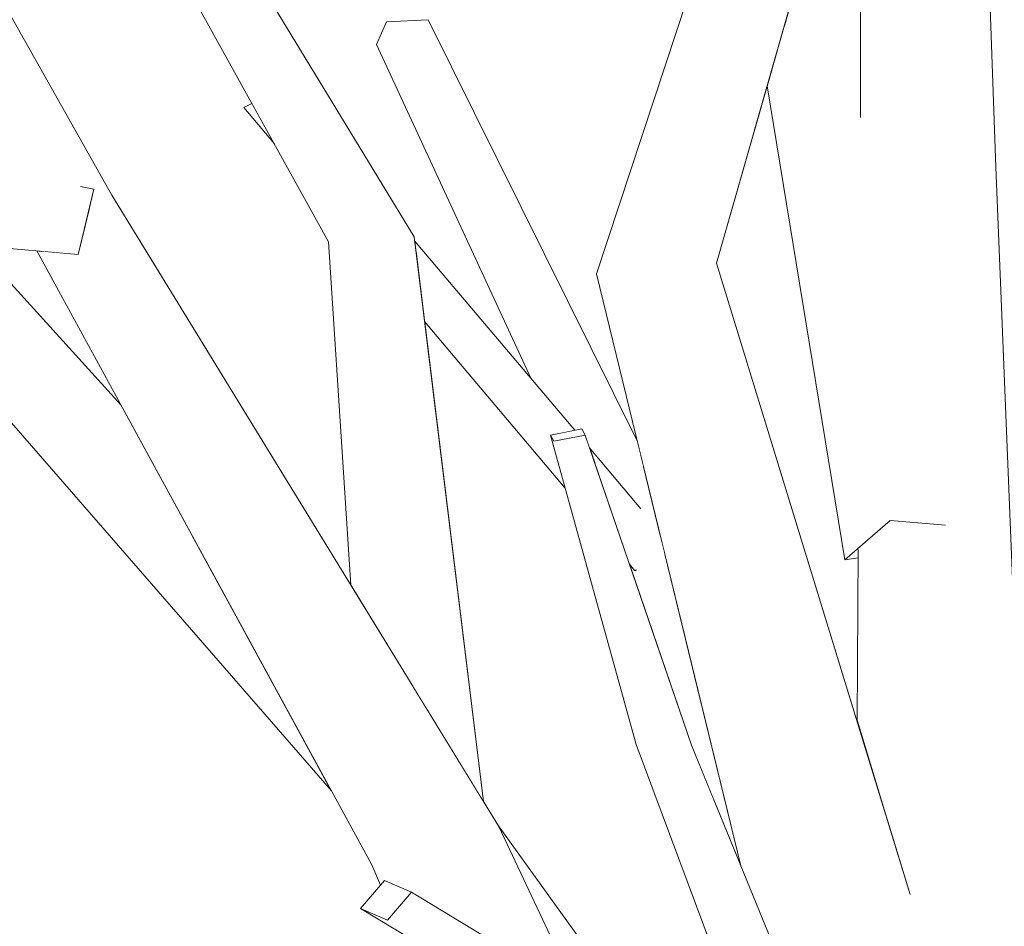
# Model space of a CAD drawing. Extents: x -289599 to -184549, y 66678 to 295474.
# Tile 119 of 256: x -267257 to -267168, y 71987 to 72069. Entities that reach past the tile are written whole.
import ezdxf

# ---------------------------------------------------------------- set-up
doc = ezdxf.new("R2010")
doc.units = 0
doc.header["$MEASUREMENT"] = 0
doc.linetypes.add('Wipeout_Contour', pattern=[1000, 0, -1000])
doc.layers.add('arch drzewa', color=8, linetype='Continuous')
doc.layers.add('Model Ściany', color=8, linetype='Continuous')
doc.layers.add('arch drzewa_Nr_Pióra__4', color=8, linetype='Continuous', lineweight=9)

msp = doc.modelspace()

# ---------------------------------------------------------------- wipeouts: each hides what was drawn before it
at = {"color": 254, "linetype": 'Wipeout_Contour', "lineweight": 0, "ltscale": 155815580.5429485}
msp.add_wipeout([(-266554.886, 73918.503), (-267404.886, 73918.503), (-267404.886, 71750.742), (-267394.053, 71748.385), (-267372.774, 71719.528), (-267373.639, 71718.415), (-267361.772, 71703.303), (-267362.865, 71707.486), (-267359.042, 71708.248), (-267358.291, 71705.378), (-267355.174, 71695.538), (-267346.426, 71685.624), (-267240.198, 71631.774), (-267227.654, 71618.503), (-267218.17, 71618.503), (-267220.212, 71620.824), (-267247.353, 71650.224), (-267302.214, 71663.903), (-267344.562, 71705.325), (-267344.381, 71705.622), (-267342.134, 71706.974), (-267301.147, 71667.984), (-267250.392, 71657.305), (-267251.235, 71718.804), (-267273.591, 71740.573), (-267303.22, 71763.941), (-267315.767, 71793.441), (-267312.121, 71795.223), (-267299.059, 71767.03), (-267278.284, 71751.59), (-267300.512, 71793.472), (-267299.073, 71794.083), (-267295.744, 71795.055), (-267269.023, 71744.706), (-267267.605, 71743.652), (-267242.21, 71719.01), (-267240.215, 71656.108), (-267209.853, 71623.743), (-267192.155, 71653.845), (-267191.461, 71694.707), (-267193.916, 71714.073), (-267240.906, 71785.35), (-267259.734, 71812.618), (-267259.882, 71812.931), (-267260.797, 71812.817), (-267270.863, 71824.371), (-267270.542, 71828.283), (-267284.765, 71838.861), (-267339.963, 71858.731), (-267360.218, 71897.52), (-267358.385, 71899.452), (-267355.967, 71898.674), (-267336.947, 71862.091), (-267284.502, 71844.323), (-267289.829, 71884.069), (-267289.744, 71884.595), (-267318.206, 71914.641), (-267315.251, 71916.349), (-267314.747, 71916.327), (-267285.401, 71886.111), (-267266.244, 71880.375), (-267263.375, 71892.413), (-267272.228, 71900.469), (-267271.162, 71917.53), (-267290.973, 71936.414), (-267293.6, 71962.944), (-267290.998, 71964.16), (-267288.755, 71963.129), (-267285.817, 71939.03), (-267270.746, 71924.198), (-267270.146, 71933.795), (-267268.215, 71934.274), (-267266.084, 71933.721), (-267266.795, 71920.31), (-267258.077, 71911.73), (-267250.137, 71948.804), (-267246.254, 71948.52), (-267246.209, 71946.666), (-267254.455, 71908.165), (-267252.465, 71906.207), (-267255.443, 71892.898), (-267227.548, 71869.332), (-267227.883, 71868.888), (-267227.726, 71868.841), (-267199.858, 71820.83), (-267198.768, 71802.231), (-267191.777, 71821.781), (-267221.917, 71864.202), (-267221.248, 71864.617), (-267218.99, 71865.529), (-267189.248, 71824.281), (-267188.664, 71858.296), (-267186.391, 71900.815), (-267222.822, 71986.555), (-267226.445, 71988.74), (-267224.639, 71990.832), (-267225.42, 71992.668), (-267229.063, 71999.345), (-267272.804, 72049.632), (-267294.953, 72051.628), (-267299.192, 72053.266), (-267330.726, 72076.065), (-267343.973, 72085.114), (-267390.391, 72099.586), (-267391.713, 72101.293), (-267389.57, 72103.424), (-267341.072, 72088.546), (-267328.202, 72079.46), (-267355.067, 72117.93), (-267355.018, 72119.181), (-267352.402, 72119.923), (-267325.306, 72083.33), (-267285.031, 72065.32), (-267313.514, 72104.32), (-267306.833, 72136.485), (-267309.996, 72141.098), (-267327.381, 72176.106), (-267325.579, 72177.05), (-267323.154, 72177.382), (-267308.133, 72149.227), (-267310.207, 72162.071), (-267306.826, 72162.947), (-267306.133, 72162.186), (-267303.169, 72145.563), (-267301.806, 72139.085), (-267289.28, 72122.03), (-267288.79, 72176.462), (-267286.848, 72176.893), (-267283.447, 72176.623), (-267284.003, 72114.845), (-267282.587, 72112.917), (-267248.871, 72053.096), (-267227.299, 72017.897), (-267229.319, 72048.9), (-267234.215, 72057.745), (-267236.975, 72061.013), (-267236.235, 72061.394), (-267250.278, 72086.766), (-267235.315, 72122.047), (-267228.727, 72157.868), (-267226.958, 72157.71), (-267226.367, 72157.603), (-267231.837, 72121.196), (-267245.333, 72088.351), (-267221.599, 72049.354), (-267221.554, 72048.99), (-267211.022, 72036.522), (-267224.99, 72066.704), (-267224.095, 72068.762), (-267220.344, 72068.942), (-267201.455, 72030.94), (-267205.13, 72046.012), (-267195.096, 72076.445), (-267196.575, 72076.368), (-267206.307, 72140.081), (-267220.786, 72182.166), (-267261.457, 72212.28), (-267294.119, 72221.227), (-267319.975, 72232.756), (-267344.716, 72248.988), (-267344.786, 72250.699), (-267342.355, 72251.887), (-267333.529, 72246.517), (-267331.859, 72248.225), (-267298.252, 72228.867), (-267290.006, 72225.524), (-267254.885, 72216.579), (-267222.759, 72193.853), (-267222.198, 72195.524), (-267234.492, 72228.611), (-267245.599, 72271.618), (-267248.777, 72301.265), (-267253.402, 72320.74), (-267256.922, 72334.032), (-267253.031, 72334.741), (-267252.415, 72333.683), (-267249.6, 72323.214), (-267243.958, 72304.254), (-267241.516, 72291.068), (-267237.663, 72316.171), (-267238.195, 72317.906), (-267243.107, 72323.078), (-267243.328, 72324.09), (-267240.093, 72325.731), (-267238.944, 72324.52), (-267238.636, 72324.836), (-267235.206, 72324.905), (-267233.473, 72318.76), (-267214.976, 72299.283), (-267212.205, 72333.194), (-267228.574, 72363.864), (-267226.031, 72365.128), (-267223.67, 72365.279), (-267206.105, 72332.895), (-267209.661, 72295.36), (-267181.007, 72258.394), (-267178.261, 72278.793), (-267178.284, 72280.563), (-267178.347, 72284.634), (-267179.792, 72286.836), (-267179.937, 72286.807), (-267180.157, 72287.393), (-267183.64, 72292.698), (-267184.719, 72299.54), (-267191.009, 72316.287), (-267194.123, 72352.209), (-267184.489, 72379.655), (-267181.778, 72379.121), (-267181.767, 72378.978), (-267190.197, 72352.489), (-267187.388, 72328.964), (-267186.131, 72329.224), (-267184.86, 72328.417), (-267179.845, 72303.148), (-267178.585, 72300.203), (-267179.226, 72341.988), (-267177.857, 72342.185), (-267175.838, 72342.16), (-267175.188, 72341.937), (-267174.999, 72335.448), (-267173.658, 72368.414), (-267171.453, 72368.515), (-267169.929, 72368.299), (-267170.4, 72322.652), (-267172.579, 72296.585), (-267157.451, 72312.869), (-267146.227, 72345.54), (-267142.87, 72345.089), (-267142.701, 72343.885), (-267152.895, 72309.777), (-267168.834, 72291.029), (-267169.462, 72282.296), (-267162.427, 72272.663), (-267162.333, 72257.613), (-267158.587, 72264.197), (-267152.342, 72309.054), (-267150.134, 72308.953), (-267148.637, 72308.737), (-267154.24, 72262.486), (-267162.269, 72247.355), (-267162.203, 72236.684), (-267135.598, 72265.252), (-267135.28, 72293), (-267131.42, 72293.301), (-267130.76, 72291.438), (-267131.004, 72270.184), (-267128.513, 72272.859), (-267122.116, 72299.753), (-267099.472, 72329.423), (-267097.98, 72329.773), (-267095.064, 72328.149), (-267116.44, 72300.443), (-267122.095, 72279.036), (-267096.709, 72303.639), (-267093.973, 72302.241), (-267092.55, 72300.96), (-267124.411, 72270.083), (-267124.467, 72270.112), (-267124.519, 72269.929), (-267131.092, 72262.499), (-267131.277, 72246.323), (-267091.756, 72275.058), (-267087.486, 72308.018), (-267082.988, 72307.8), (-267087.453, 72272.075), (-267129.483, 72240.528), (-267142.141, 72203.778), (-267139.971, 72201.918), (-267147.294, 72188.818), (-267148.247, 72186.051), (-267098.866, 72200.537), (-267078.777, 72244.315), (-267027.304, 72275.386), (-267024.948, 72273.24), (-267024.951, 72272.555), (-267073.283, 72242.566), (-267095.956, 72194.421), (-267152.285, 72175.829), (-267164.359, 72157.231), (-267164.306, 72155.316), (-267165.606, 72155.311), (-267166.469, 72153.982), (-267171.788, 72130.458), (-267171.787, 72129.716), (-267171.619, 72125.129), (-267168.642, 72128.161), (-267165.267, 72149.828), (-267163.676, 72151.862), (-267160.071, 72150.822), (-267162.377, 72127.733), (-267163.891, 72124.202), (-267171.227, 72114.394), (-267170.506, 72094.67), (-267170.455, 72094.541), (-267170.501, 72094.527), (-267169.079, 72055.645), (-267168.009, 72028.929), (-267166.714, 72022.754), (-267167.755, 72022.587), (-267166.112, 71981.575), (-267165.415, 71946.783), (-267160.961, 71940.172), (-267154.777, 71925.203), (-267157.321, 71971.724), (-267159.937, 72001.279), (-267163.819, 72055.823), (-267163.842, 72063.097), (-267164.319, 72077.476), (-267161.373, 72077.659), (-267160.937, 72076.852), (-267160.231, 72062.477), (-267159.656, 72054.838), (-267155.894, 72020.365), (-267152.04, 72041.871), (-267148.702, 72041.693), (-267146.723, 72041.197), (-267153.836, 72001.508), (-267153.6, 71999.343), (-267148.413, 71971.274), (-267141.727, 71910.805), (-267130.2, 71936.364), (-267124.647, 71946.443), (-267123.809, 71972.604), (-267099.223, 72018.984), (-267098.651, 72019.146), (-267098.694, 72019.626), (-267084.293, 72036.061), (-267073.32, 72053.321), (-267078.552, 72078.811), (-267075.929, 72079.421), (-267074.819, 72078.731), (-267070.472, 72057.801), (-267070.416, 72057.89), (-267056.612, 72091.805), (-267054.987, 72091.737), (-267051.795, 72090.789), (-267064.646, 72056.128), (-267068.727, 72049.398), (-267068.146, 72046.601), (-267077.331, 72035.211), (-267084.673, 72023.105), (-267062.191, 72029.472), (-267052.811, 72062.945), (-267048.422, 72062.219), (-267056.353, 72031.125), (-267054.577, 72031.628), (-267045.987, 72038.911), (-267032.157, 72051.008), (-267031.418, 72050.538), (-267020.347, 72062.611), (-267018.612, 72062.886), (-267015.986, 72061.061), (-267043.557, 72030.262), (-267052.715, 72027.732), (-267061.55, 72019.782), (-267080, 71992.986), (-267093.883, 71952.992), (-267084.281, 71961.071), (-267024.01, 71996.907), (-266998.651, 72044.152), (-266995.149, 72044.027), (-266993.906, 72042.09), (-267016.918, 71999.218), (-266957.084, 72017.317), (-266950.394, 72026.417), (-266930.303, 72054.709), (-266929.286, 72055.132), (-266926.458, 72053.391), (-266955.353, 72013.458), (-267019.385, 71992.963), (-267077.743, 71956.537), (-267099.7, 71936.699), (-267122.832, 71887.387), (-267126.736, 71865.628), (-267122.462, 71858.862), (-267124.137, 71868.461), (-267123.085, 71869.81), (-267120.426, 71869.488), (-267116.235, 71849.003), (-267114.26, 71845.875), (-267113.118, 71833.762), (-267112.639, 71831.424), (-267110.735, 71828.857), (-267105.171, 71849.143), (-267096.58, 71873.377), (-267095.699, 71875.133), (-267103.897, 71925.703), (-267100.526, 71926.226), (-267098.591, 71926.05), (-267091.646, 71883.209), (-267088.61, 71889.258), (-267081.242, 71913.311), (-267079.734, 71914.339), (-267076.867, 71912.944), (-267083.053, 71888.503), (-267089.792, 71871.893), (-267096.954, 71847.345), (-267104.095, 71819.906), (-267089.95, 71800.836), (-267077.847, 71836.946), (-267075.721, 71865.5), (-267049.63, 71904.051), (-267046.662, 71904.731), (-267045.702, 71902.482), (-267069.988, 71865.229), (-267070.597, 71836.158), (-267084.052, 71795.407), (-267080.141, 71787.889), (-267071.358, 71794.677), (-267054.593, 71808.426), (-267020.669, 71856.614), (-266986.059, 71878.823), (-266961.974, 71898.348), (-266959.127, 71896.287), (-266959.16, 71896.03), (-266960.684, 71894.795), (-266957.878, 71893.405), (-266958.11, 71891.288), (-267015.329, 71854.492), (-267048.808, 71806.868), (-267049.879, 71805.285), (-267051.186, 71803.485), (-267065.122, 71792.283), (-267077.108, 71782.059), (-267065.427, 71759.603), (-267041.154, 71802.361), (-267006.62, 71809.794), (-266983.396, 71843.273), (-266981.102, 71846.613), (-266980.615, 71847.282), (-266977.964, 71846.189), (-266980.365, 71842.758), (-267005.919, 71805.891), (-267036.056, 71799.941), (-267061.318, 71751.704), (-267059.691, 71748.575), (-267084.565, 71725.319), (-267053.859, 71730.728), (-267053.044, 71734.584), (-267021.972, 71756.893), (-267022.416, 71761.756), (-267023.388, 71770.115), (-267018.272, 71780.207), (-267014.601, 71780.618), (-267013.667, 71778.064), (-267017.46, 71767.622), (-267017.434, 71767.429), (-267016.388, 71760.903), (-267013.827, 71762.741), (-267011.348, 71761.133), (-267003.935, 71766.629), (-266968.157, 71773.452), (-266967.242, 71771.317), (-266967.803, 71770.626), (-267001.069, 71763.752), (-267015.134, 71753.082), (-267010.156, 71722.032), (-266957.77, 71737.3), (-266948.958, 71765.072), (-266943.447, 71764.404), (-266953.716, 71733.418), (-266957.112, 71732.262), (-266960.484, 71731.258), (-267010.069, 71715.435), (-267010.243, 71715.319), (-267010.343, 71714.693), (-267011.172, 71714.702), (-267050.843, 71688.314), (-267064.823, 71648.107), (-267103.312, 71618.503), (-266554.886, 71618.503), (-266554.886, 71746.139), (-266591.217, 71757.063), (-266615.004, 71785.999), (-266612.078, 71787.585), (-266610.187, 71788.377), (-266589.216, 71762.37), (-266564.603, 71755.399), (-266564.318, 71757.045), (-266563.133, 71758.138), (-266554.886, 71756.58)], dxfattribs=at).dxf.layer = 'Model Ściany'

# ---------------------------------------------------------------- next in the draw order: wipeouts: each hides what was drawn before it
at = {"color": 254, "linetype": 'Wipeout_Contour', "lineweight": 0, "ltscale": 972093.721267}
msp.add_wipeout([(-267236.975, 72061.013), (-267234.215, 72057.744), (-267236.235, 72061.394)], dxfattribs=at).dxf.layer = 'arch drzewa'
at = {"color": 254, "linetype": 'Wipeout_Contour', "lineweight": 0, "ltscale": 971879.981099}
msp.add_wipeout([(-267166.112, 71981.575), (-267169.079, 72055.645), (-267173.398, 72056.03)], dxfattribs=at).dxf.layer = 'arch drzewa'
at = {"color": 254, "linetype": 'Wipeout_Contour', "lineweight": 0, "ltscale": 1296010.612228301}
msp.add_wipeout([(-267221.84, 71990.19), (-267224.286, 71991.241), (-267226.445, 71988.74), (-267224, 71987.688)], dxfattribs=at).dxf.layer = 'arch drzewa'
at = {"color": 254, "linetype": 'Wipeout_Contour', "lineweight": 0, "ltscale": 972137.490423}
msp.add_wipeout([(-267261.15, 72048.581), (-267248.079, 72034.199), (-267255.656, 72048.086)], dxfattribs=at).dxf.layer = 'Model Ściany'
at = {"color": 254, "linetype": 'Wipeout_Contour', "lineweight": 0, "ltscale": 2591897.281815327}
msp.add_wipeout([(-267207.97, 72026.675), (-267220.659, 72041.696), (-267215.342, 71998.388), (-267214.073, 71996.316), (-267200.258, 71977.174), (-267190.941, 71971.555), (-267193.784, 71982.758), (-267201.553, 72003.528)], dxfattribs=at).dxf.layer = 'Model Ściany'

# ---------------------------------------------------------------- next in the draw order: wipeouts: each hides what was drawn before it
at = {"color": 254, "linetype": 'Wipeout_Contour', "lineweight": 0, "ltscale": 971862.804181}
msp.add_wipeout([(-267173.398, 72056.03), (-267170.775, 71980.86), (-267166.112, 71981.575)], dxfattribs=at).dxf.layer = 'arch drzewa'
at = {"color": 254, "linetype": 'Wipeout_Contour', "lineweight": 0, "ltscale": 1296180.829035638}
msp.add_wipeout([(-267271.432, 72049.508), (-267241.511, 72022.162), (-267248.079, 72034.199), (-267261.15, 72048.581)], dxfattribs=at).dxf.layer = 'arch drzewa'
at = {"color": 254, "linetype": 'Wipeout_Contour', "lineweight": 0, "ltscale": 1295891.473693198}
msp.add_wipeout([(-267201.553, 72003.528), (-267187.875, 71969.706), (-267187.238, 71969.321), (-267200.256, 72002.316)], dxfattribs=at).dxf.layer = 'arch drzewa'
at = {"color": 254, "linetype": 'Wipeout_Contour', "lineweight": 0, "ltscale": 1619880.16221402}
msp.add_wipeout([(-267189.731, 72062.966), (-267194.31, 72046.961), (-267181.606, 72005.592), (-267181.521, 72020.38), (-267182.712, 72020.189)], dxfattribs=at).dxf.layer = 'Model Ściany'

# ---------------------------------------------------------------- next in the draw order: wipeouts: each hides what was drawn before it
at = {"color": 254, "linetype": 'Wipeout_Contour', "lineweight": 0, "ltscale": 1943788.086763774}
msp.add_wipeout([(-267179.519, 72055.839), (-267176.851, 72032.965), (-267173.736, 72023.34), (-267175.694, 72023.036), (-267170.775, 71980.86), (-267173.398, 72056.03)], dxfattribs=at).dxf.layer = 'arch drzewa'
at = {"color": 254, "linetype": 'Wipeout_Contour', "lineweight": 0, "ltscale": 1296165.043442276}
msp.add_wipeout([(-267271.432, 72049.508), (-267272.804, 72049.632), (-267229.063, 71999.345), (-267241.511, 72022.162)], dxfattribs=at).dxf.layer = 'arch drzewa'
at = {"color": 254, "linetype": 'Wipeout_Contour', "lineweight": 0, "ltscale": 971911.253739}
msp.add_wipeout([(-267187.875, 71969.706), (-267201.553, 72003.528), (-267189.201, 71970.506)], dxfattribs=at).dxf.layer = 'arch drzewa'

# ---------------------------------------------------------------- next in the draw order: wipeouts: each hides what was drawn before it
at = {"color": 254, "linetype": 'Wipeout_Contour', "lineweight": 0, "ltscale": 971920.350647}
msp.add_wipeout([(-267170.501, 72094.527), (-267172.468, 72093.913), (-267169.079, 72055.645)], dxfattribs=at).dxf.layer = 'arch drzewa'
at = {"color": 254, "linetype": 'Wipeout_Contour', "lineweight": 0, "ltscale": 971914.322642}
msp.add_wipeout([(-267176.851, 72032.965), (-267179.519, 72055.839), (-267179.323, 72040.062)], dxfattribs=at).dxf.layer = 'arch drzewa'
at = {"color": 254, "linetype": 'Wipeout_Contour', "lineweight": 0, "ltscale": 2591665.45135698}
msp.add_wipeout([(-267175.694, 72023.036), (-267179.106, 72022.597), (-267178.78, 71996.392), (-267176.892, 71990.242), (-267178.356, 71985.132), (-267178.612, 71982.799), (-267178.59, 71981.06), (-267170.775, 71980.86)], dxfattribs=at).dxf.layer = 'arch drzewa'

# ---------------------------------------------------------------- next in the draw order: wipeouts: each hides what was drawn before it
at = {"color": 254, "linetype": 'Wipeout_Contour', "lineweight": 0, "ltscale": 1295893.151637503}
msp.add_wipeout([(-267172.468, 72093.913), (-267174.538, 72093.266), (-267173.398, 72056.03), (-267169.079, 72055.645)], dxfattribs=at).dxf.layer = 'arch drzewa'
at = {"color": 254, "linetype": 'Wipeout_Contour', "lineweight": 0, "ltscale": 971924.645986}
msp.add_wipeout([(-267179.519, 72055.839), (-267180.85, 72055.414), (-267179.323, 72040.062)], dxfattribs=at).dxf.layer = 'arch drzewa'
at = {"color": 254, "linetype": 'Wipeout_Contour', "lineweight": 0, "ltscale": 1295856.940228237}
msp.add_wipeout([(-267180.091, 72021.848), (-267179.205, 71997.775), (-267178.78, 71996.392), (-267179.106, 72022.597)], dxfattribs=at).dxf.layer = 'arch drzewa'

# ---------------------------------------------------------------- next in the draw order: linework, layer by layer
at = {"layer": 'arch drzewa_Nr_Pióra__4', "linetype": 'Continuous'}
msp.add_line((-267169.079, 72055.645), (-267170.501, 72094.527), dxfattribs=at)

# ---------------------------------------------------------------- next in the draw order: wipeouts: each hides what was drawn before it
at = {"color": 254, "linetype": 'Wipeout_Contour', "lineweight": 0, "ltscale": 971932.236824}
msp.add_wipeout([(-267176.855, 72092.542), (-267173.398, 72056.03), (-267174.538, 72093.266)], dxfattribs=at).dxf.layer = 'arch drzewa'
at = {"color": 254, "linetype": 'Wipeout_Contour', "lineweight": 0, "ltscale": 1295863.233745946}
msp.add_wipeout([(-267181.517, 72021.09), (-267181.606, 72005.592), (-267179.205, 71997.775), (-267180.091, 72021.848)], dxfattribs=at).dxf.layer = 'arch drzewa'

# ---------------------------------------------------------------- next in the draw order: wipeouts: each hides what was drawn before it
at = {"color": 254, "linetype": 'Wipeout_Contour', "lineweight": 0, "ltscale": 1943879.367756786}
msp.add_wipeout([(-267179.538, 72092.104), (-267179.941, 72092.073), (-267179.519, 72055.839), (-267173.398, 72056.03), (-267176.855, 72092.542), (-267177.836, 72092.236)], dxfattribs=at).dxf.layer = 'arch drzewa'
at = {"color": 254, "linetype": 'Wipeout_Contour', "lineweight": 0, "ltscale": 1943763.189756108}
msp.add_wipeout([(-267200.256, 72002.316), (-267184.199, 71967.489), (-267183.377, 71966.993), (-267183.506, 71965.985), (-267163.798, 71923.238), (-267196.549, 72003.473)], dxfattribs=at).dxf.layer = 'arch drzewa'

# ---------------------------------------------------------------- next in the draw order: linework, layer by layer
at = {"layer": 'arch drzewa_Nr_Pióra__4', "linetype": 'Continuous'}
msp.add_line((-267166.112, 71981.575), (-267169.079, 72055.645), dxfattribs=at)

# ---------------------------------------------------------------- next in the draw order: wipeouts: each hides what was drawn before it
at = {"color": 254, "linetype": 'Wipeout_Contour', "lineweight": 0, "ltscale": 971946.179126}
msp.add_wipeout([(-267180.359, 72092.041), (-267179.519, 72055.839), (-267179.941, 72092.073)], dxfattribs=at).dxf.layer = 'arch drzewa'
at = {"color": 254, "linetype": 'Wipeout_Contour', "lineweight": 0, "ltscale": 971903.315339}
msp.add_wipeout([(-267184.199, 71967.489), (-267200.256, 72002.316), (-267187.238, 71969.321)], dxfattribs=at).dxf.layer = 'arch drzewa'

# ---------------------------------------------------------------- next in the draw order: wipeouts: each hides what was drawn before it
at = {"color": 254, "linetype": 'Wipeout_Contour', "lineweight": 0, "ltscale": 1619901.996371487}
msp.add_wipeout([(-267181.273, 72091.97), (-267181.315, 72060.447), (-267180.85, 72055.414), (-267179.519, 72055.839), (-267180.359, 72092.041)], dxfattribs=at).dxf.layer = 'arch drzewa'
at = {"color": 254, "linetype": 'Wipeout_Contour', "lineweight": 0, "ltscale": 971979.026108}
msp.add_wipeout([(-267200.256, 72002.316), (-267209.001, 72030.919), (-267209.297, 72031.464)], dxfattribs=at).dxf.layer = 'arch drzewa'
at = {"color": 254, "linetype": 'Wipeout_Contour', "lineweight": 0, "ltscale": 1943833.137146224}
msp.add_wipeout([(-267224, 71987.688), (-267183.926, 71963.521), (-267183.864, 71963.593), (-267183.506, 71965.985), (-267183.377, 71966.993), (-267221.84, 71990.19)], dxfattribs=at).dxf.layer = 'arch drzewa'

# ---------------------------------------------------------------- next in the draw order: wipeouts: each hides what was drawn before it
at = {"color": 254, "linetype": 'Wipeout_Contour', "lineweight": 0, "ltscale": 971965.652586}
msp.add_wipeout([(-267209.297, 72031.464), (-267201.553, 72003.528), (-267200.256, 72002.316)], dxfattribs=at).dxf.layer = 'arch drzewa'
at = {"color": 254, "linetype": 'Wipeout_Contour', "lineweight": 0, "ltscale": 1944014.53340798}
msp.add_wipeout([(-267223.359, 71994.472), (-267225.42, 71992.668), (-267224.557, 71990.927), (-267224.286, 71991.241), (-267221.84, 71990.19), (-267221.188, 71989.796)], dxfattribs=at).dxf.layer = 'arch drzewa'
at = {"color": 254, "linetype": 'Wipeout_Contour', "lineweight": 0, "ltscale": 1943843.007937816}
msp.add_wipeout([(-267226.445, 71988.74), (-267186.671, 71964.753), (-267185.701, 71964.328), (-267185.239, 71964.256), (-267183.941, 71963.527), (-267224, 71987.688)], dxfattribs=at).dxf.layer = 'arch drzewa'

# ---------------------------------------------------------------- next in the draw order: linework, layer by layer
at = {"layer": 'arch drzewa_Nr_Pióra__4', "linetype": 'Continuous'}
msp.add_line((-267224, 71987.688), (-267226.445, 71988.74), dxfattribs=at)

# ---------------------------------------------------------------- next in the draw order: wipeouts: each hides what was drawn before it
at = {"color": 254, "linetype": 'Wipeout_Contour', "lineweight": 0, "ltscale": 971972.870764}
msp.add_wipeout([(-267196.549, 72003.473), (-267206.168, 72031.464), (-267209.001, 72030.919)], dxfattribs=at).dxf.layer = 'arch drzewa'
at = {"color": 254, "linetype": 'Wipeout_Contour', "lineweight": 0, "ltscale": 972011.842814}
msp.add_wipeout([(-267224.557, 71990.927), (-267225.42, 71992.668), (-267224.639, 71990.832)], dxfattribs=at).dxf.layer = 'arch drzewa'

# ---------------------------------------------------------------- next in the draw order: linework, layer by layer
at = {"layer": 'arch drzewa_Nr_Pióra__4', "linetype": 'Continuous'}
msp.add_line((-267226.445, 71988.74), (-267224.286, 71991.241), dxfattribs=at)

# ---------------------------------------------------------------- next in the draw order: wipeouts: each hides what was drawn before it
at = {"color": 254, "linetype": 'Wipeout_Contour', "lineweight": 0, "ltscale": 971960.217332}
msp.add_wipeout([(-267209.001, 72030.919), (-267200.256, 72002.316), (-267196.549, 72003.473)], dxfattribs=at).dxf.layer = 'arch drzewa'

# ---------------------------------------------------------------- next in the draw order: wipeouts: each hides what was drawn before it
at = {"color": 254, "linetype": 'Wipeout_Contour', "lineweight": 0, "ltscale": 1295988.197051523}
msp.add_wipeout([(-267209.001, 72030.919), (-267206.168, 72031.464), (-267206.464, 72032.009), (-267209.297, 72031.464)], dxfattribs=at).dxf.layer = 'arch drzewa'
at = {"color": 254, "linetype": 'Wipeout_Contour', "lineweight": 0, "ltscale": 971953.04322}
msp.add_wipeout([(-267198.949, 72020.664), (-267200.682, 72020.616), (-267195.782, 72007.676)], dxfattribs=at).dxf.layer = 'arch drzewa'

# ---------------------------------------------------------------- next in the draw order: wipeouts: each hides what was drawn before it
at = {"color": 254, "linetype": 'Wipeout_Contour', "lineweight": 0, "ltscale": 1296021.177622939}
msp.add_wipeout([(-267224.095, 72068.762), (-267200.858, 72028.49), (-267201.455, 72030.94), (-267220.344, 72068.942)], dxfattribs=at).dxf.layer = 'arch drzewa'
at = {"color": 254, "linetype": 'Wipeout_Contour', "lineweight": 0, "ltscale": 1295915.818785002}
msp.add_wipeout([(-267195.782, 72007.676), (-267200.682, 72020.616), (-267194.466, 71998.37), (-267192.097, 71992.567)], dxfattribs=at).dxf.layer = 'arch drzewa'

# ---------------------------------------------------------------- next in the draw order: wipeouts: each hides what was drawn before it
at = {"color": 254, "linetype": 'Wipeout_Contour', "lineweight": 0, "ltscale": 1619982.150267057}
msp.add_wipeout([(-267200.858, 72028.49), (-267224.095, 72068.762), (-267204.882, 72029.253), (-267201.29, 72025.001), (-267199.337, 72022.253)], dxfattribs=at).dxf.layer = 'arch drzewa'
at = {"color": 254, "linetype": 'Wipeout_Contour', "lineweight": 0, "ltscale": 2267895.419796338}
msp.add_wipeout([(-267202.158, 72019.795), (-267196.549, 72003.473), (-267194.466, 71998.37), (-267200.682, 72020.616), (-267201.656, 72020.088), (-267201.604, 72019.241), (-267201.664, 72019.21)], dxfattribs=at).dxf.layer = 'arch drzewa'
at = {"color": 254, "linetype": 'Wipeout_Contour', "lineweight": 0, "ltscale": 1295948.969237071}
msp.add_wipeout([(-267214.073, 71996.316), (-267213.961, 71996.135), (-267206.9, 71981.179), (-267200.258, 71977.174)], dxfattribs=at).dxf.layer = 'arch drzewa'

# ---------------------------------------------------------------- next in the draw order: wipeouts: each hides what was drawn before it
at = {"color": 254, "linetype": 'Wipeout_Contour', "lineweight": 0, "ltscale": 2268021.632601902}
msp.add_wipeout([(-267224.095, 72068.762), (-267224.99, 72066.704), (-267206.67, 72031.97), (-267206.464, 72032.009), (-267206.168, 72031.464), (-267205.768, 72030.303), (-267204.882, 72029.253)], dxfattribs=at).dxf.layer = 'arch drzewa'
at = {"color": 254, "linetype": 'Wipeout_Contour', "lineweight": 0, "ltscale": 1295948.099972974}
msp.add_wipeout([(-267201.418, 72022.131), (-267200.682, 72020.616), (-267198.949, 72020.664), (-267198.986, 72020.814)], dxfattribs=at).dxf.layer = 'arch drzewa'
at = {"color": 254, "linetype": 'Wipeout_Contour', "lineweight": 0, "ltscale": 1295980.253323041}
msp.add_wipeout([(-267213.961, 71996.135), (-267223.359, 71994.472), (-267220.357, 71989.295), (-267206.9, 71981.179)], dxfattribs=at).dxf.layer = 'arch drzewa'

# ---------------------------------------------------------------- next in the draw order: wipeouts: each hides what was drawn before it
at = {"color": 254, "linetype": 'Wipeout_Contour', "lineweight": 0, "ltscale": 1296017.101229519}
msp.add_wipeout([(-267206.67, 72031.97), (-267224.99, 72066.704), (-267211.022, 72036.522), (-267207.106, 72031.886)], dxfattribs=at).dxf.layer = 'arch drzewa'
at = {"color": 254, "linetype": 'Wipeout_Contour', "lineweight": 0, "ltscale": 971964.412124}
msp.add_wipeout([(-267200.682, 72020.616), (-267201.418, 72022.131), (-267201.405, 72021.989)], dxfattribs=at).dxf.layer = 'arch drzewa'
at = {"color": 254, "linetype": 'Wipeout_Contour', "lineweight": 0, "ltscale": 972002.050345}
msp.add_wipeout([(-267220.357, 71989.295), (-267223.359, 71994.472), (-267221.188, 71989.796)], dxfattribs=at).dxf.layer = 'arch drzewa'

# ---------------------------------------------------------------- next in the draw order: linework, layer by layer
at = {"layer": 'arch drzewa_Nr_Pióra__4', "linetype": 'Continuous'}
for p, q in [((-267206.464, 72032.009), (-267206.168, 72031.464)), ((-267224.286, 71991.241), (-267221.84, 71990.19)), ((-267221.84, 71990.19), (-267224, 71987.688))]:
    msp.add_line(p, q, dxfattribs=at)

# ---------------------------------------------------------------- next in the draw order: wipeouts: each hides what was drawn before it
at = {"color": 254, "linetype": 'Wipeout_Contour', "lineweight": 0, "ltscale": 1296022.733333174}
msp.add_wipeout([(-267207.106, 72031.886), (-267221.554, 72048.99), (-267221.445, 72048.104), (-267207.656, 72031.78)], dxfattribs=at).dxf.layer = 'arch drzewa'
at = {"color": 254, "linetype": 'Wipeout_Contour', "lineweight": 0, "ltscale": 971964.22037}
msp.add_wipeout([(-267201.405, 72021.989), (-267201.656, 72020.088), (-267200.682, 72020.616)], dxfattribs=at).dxf.layer = 'arch drzewa'

# ---------------------------------------------------------------- next in the draw order: wipeouts: each hides what was drawn before it
at = {"color": 254, "linetype": 'Wipeout_Contour', "lineweight": 0, "ltscale": 1620018.560666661}
msp.add_wipeout([(-267207.656, 72031.78), (-267221.445, 72048.104), (-267220.659, 72041.696), (-267207.97, 72026.675), (-267209.297, 72031.464)], dxfattribs=at).dxf.layer = 'arch drzewa'
at = {"color": 254, "linetype": 'Wipeout_Contour', "lineweight": 0, "ltscale": 1619951.455685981}
msp.add_wipeout([(-267201.29, 72025.001), (-267205.768, 72030.303), (-267205.33, 72029.026), (-267199.226, 72021.801), (-267199.337, 72022.253)], dxfattribs=at).dxf.layer = 'arch drzewa'

# ---------------------------------------------------------------- next in the draw order: linework, layer by layer
at = {"layer": 'arch drzewa_Nr_Pióra__4', "linetype": 'Continuous'}
for p, q in [((-267209.297, 72031.464), (-267206.464, 72032.009)), ((-267209.001, 72030.919), (-267209.297, 72031.464)), ((-267206.168, 72031.464), (-267209.001, 72030.919))]:
    msp.add_line(p, q, dxfattribs=at)

# ---------------------------------------------------------------- next in the draw order: wipeouts: each hides what was drawn before it
at = {"color": 254, "linetype": 'Wipeout_Contour', "lineweight": 0, "ltscale": 1296026.40670072}
msp.add_wipeout([(-267225.232, 72048.894), (-267215.544, 71998.717), (-267215.342, 71998.388), (-267221.599, 72049.354)], dxfattribs=at).dxf.layer = 'arch drzewa'
at = {"color": 254, "linetype": 'Wipeout_Contour', "lineweight": 0, "ltscale": 2915897.494039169}
msp.add_wipeout([(-267205.33, 72029.026), (-267202.158, 72019.795), (-267201.664, 72019.21), (-267201.604, 72019.241), (-267201.656, 72020.088), (-267201.405, 72021.989), (-267201.418, 72022.131), (-267198.986, 72020.814), (-267199.226, 72021.801)], dxfattribs=at).dxf.layer = 'arch drzewa'

# ---------------------------------------------------------------- next in the draw order: wipeouts: each hides what was drawn before it
at = {"color": 254, "linetype": 'Wipeout_Contour', "lineweight": 0, "ltscale": 972111.865}
msp.add_wipeout([(-267221.599, 72049.354), (-267245.333, 72088.351), (-267248.04, 72087.128)], dxfattribs=at).dxf.layer = 'arch drzewa'
at = {"color": 254, "linetype": 'Wipeout_Contour', "lineweight": 0, "ltscale": 972018.082221}
msp.add_wipeout([(-267225.232, 72048.894), (-267220.44, 72006.705), (-267215.544, 71998.717)], dxfattribs=at).dxf.layer = 'arch drzewa'
at = {"color": 254, "linetype": 'Wipeout_Contour', "lineweight": 0, "ltscale": 1295898.057203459}
msp.add_wipeout([(-267194.31, 72046.961), (-267203.108, 72044.212), (-267178.356, 71985.132), (-267176.892, 71990.242)], dxfattribs=at).dxf.layer = 'arch drzewa'

# ---------------------------------------------------------------- next in the draw order: wipeouts: each hides what was drawn before it
at = {"color": 254, "linetype": 'Wipeout_Contour', "lineweight": 0, "ltscale": 3563875.603418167}
msp.add_wipeout([(-267194.31, 72046.961), (-267177.366, 72106.186), (-267178.28, 72104.964), (-267183.16, 72105.845), (-267183.977, 72106.474), (-267188.853, 72078.395), (-267186.125, 72078.587), (-267186.042, 72078.607), (-267185.855, 72077.644), (-267186.484, 72077.502), (-267189.029, 72077.377)], dxfattribs=at).dxf.layer = 'arch drzewa'
at = {"color": 254, "linetype": 'Wipeout_Contour', "lineweight": 0, "ltscale": 1296049.128388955}
msp.add_wipeout([(-267229.319, 72048.9), (-267221.66, 72008.697), (-267220.44, 72006.705), (-267225.232, 72048.894)], dxfattribs=at).dxf.layer = 'arch drzewa'
at = {"color": 254, "linetype": 'Wipeout_Contour', "lineweight": 0, "ltscale": 2915628.150381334}
msp.add_wipeout([(-267203.108, 72044.212), (-267180.191, 71963.399), (-267176.519, 71954.404), (-267173.868, 71955.407), (-267178.615, 71979.979), (-267178.667, 71981.083), (-267178.627, 71982.064), (-267178.612, 71982.799), (-267178.356, 71985.132)], dxfattribs=at).dxf.layer = 'arch drzewa'

# ---------------------------------------------------------------- next in the draw order: wipeouts: each hides what was drawn before it
at = {"color": 254, "linetype": 'Wipeout_Contour', "lineweight": 0, "ltscale": 972039.611919}
msp.add_wipeout([(-267221.66, 72008.697), (-267229.319, 72048.9), (-267227.299, 72017.897)], dxfattribs=at).dxf.layer = 'arch drzewa'
at = {"color": 254, "linetype": 'Wipeout_Contour', "lineweight": 0, "ltscale": 1295902.062919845}
msp.add_wipeout([(-267203.108, 72044.212), (-267205.131, 72046.012), (-267180.772, 71964.823), (-267180.191, 71963.399)], dxfattribs=at).dxf.layer = 'arch drzewa'

# ---------------------------------------------------------------- next in the draw order: wipeouts: each hides what was drawn before it
at = {"color": 254, "linetype": 'Wipeout_Contour', "lineweight": 0, "ltscale": 972083.193423}
msp.add_wipeout([(-267248.04, 72087.128), (-267225.232, 72048.894), (-267221.599, 72049.354)], dxfattribs=at).dxf.layer = 'arch drzewa'
at = {"color": 254, "linetype": 'Wipeout_Contour', "lineweight": 0, "ltscale": 972097.319579}
msp.add_wipeout([(-267255.444, 72048.067), (-267223.359, 71994.472), (-267255.244, 72048.049)], dxfattribs=at).dxf.layer = 'arch drzewa'
at = {"color": 254, "linetype": 'Wipeout_Contour', "lineweight": 0, "ltscale": 971925.00463}
msp.add_wipeout([(-267180.772, 71964.823), (-267205.131, 72046.012), (-267192.097, 71992.567)], dxfattribs=at).dxf.layer = 'arch drzewa'

# ---------------------------------------------------------------- next in the draw order: linework, layer by layer
at = {"layer": 'arch drzewa_Nr_Pióra__4', "linetype": 'Continuous'}
for p, q in [((-267220.344, 72068.942), (-267224.095, 72068.762)), ((-267201.553, 72003.528), (-267209.297, 72031.464)), ((-267196.549, 72003.473), (-267206.168, 72031.464)), ((-267201.129, 72024.81), (-267205.768, 72030.303)), ((-267201.664, 72019.21), (-267202.158, 72019.795)), ((-267201.514, 72019.287), (-267201.664, 72019.21)), ((-267189.201, 71970.506), (-267201.553, 72003.528)), ((-267163.798, 71923.238), (-267196.549, 72003.473)), ((-267183.13, 71966.844), (-267221.84, 71990.19)), ((-267186.604, 71964.712), (-267226.445, 71988.74))]:
    msp.add_line(p, q, dxfattribs=at)

# ---------------------------------------------------------------- next in the draw order: wipeouts: each hides what was drawn before it
at = {"color": 254, "linetype": 'Wipeout_Contour', "lineweight": 0, "ltscale": 2267942.835448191}
msp.add_wipeout([(-267203.108, 72044.212), (-267194.31, 72046.961), (-267189.029, 72077.377), (-267191.807, 72077.338), (-267188.853, 72078.395), (-267183.977, 72106.474), (-267184.02, 72106.507)], dxfattribs=at).dxf.layer = 'arch drzewa'
at = {"color": 254, "linetype": 'Wipeout_Contour', "lineweight": 0, "ltscale": 972119.670843}
msp.add_wipeout([(-267225.232, 72048.894), (-267248.04, 72087.128), (-267250.278, 72086.766)], dxfattribs=at).dxf.layer = 'arch drzewa'
at = {"color": 254, "linetype": 'Wipeout_Contour', "lineweight": 0, "ltscale": 1296102.713085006}
msp.add_wipeout([(-267255.444, 72048.067), (-267255.656, 72048.086), (-267225.42, 71992.668), (-267223.359, 71994.472)], dxfattribs=at).dxf.layer = 'arch drzewa'

# ---------------------------------------------------------------- next in the draw order: linework, layer by layer
at = {"layer": 'arch drzewa_Nr_Pióra__4', "linetype": 'Continuous'}
msp.add_line((-267224.639, 71990.832), (-267225.42, 71992.668), dxfattribs=at)

# ---------------------------------------------------------------- next in the draw order: wipeouts: each hides what was drawn before it
at = {"color": 254, "linetype": 'Wipeout_Contour', "lineweight": 0, "ltscale": 2591952.880967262}
msp.add_wipeout([(-267203.108, 72044.212), (-267184.02, 72106.507), (-267184.248, 72106.041), (-267185.123, 72106.199), (-267192.289, 72081.502), (-267192.708, 72079.114), (-267193.259, 72077.115), (-267193.639, 72076.85)], dxfattribs=at).dxf.layer = 'arch drzewa'
at = {"color": 254, "linetype": 'Wipeout_Contour', "lineweight": 0, "ltscale": 972092.619201}
msp.add_wipeout([(-267250.278, 72086.766), (-267229.319, 72048.9), (-267225.232, 72048.894)], dxfattribs=at).dxf.layer = 'arch drzewa'

# ---------------------------------------------------------------- next in the draw order: linework, layer by layer
at = {"layer": 'arch drzewa_Nr_Pióra__4', "linetype": 'Continuous'}
for p, q in [((-267224.095, 72068.762), (-267224.99, 72066.704)), ((-267236.235, 72061.394), (-267236.975, 72061.013)), ((-267234.215, 72057.744), (-267236.975, 72061.013))]:
    msp.add_line(p, q, dxfattribs=at)

# ---------------------------------------------------------------- next in the draw order: wipeouts: each hides what was drawn before it
at = {"color": 254, "linetype": 'Wipeout_Contour', "lineweight": 0, "ltscale": 2915778.185231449}
msp.add_wipeout([(-267184.826, 72080.11), (-267187.746, 72069.906), (-267178.618, 72023.748), (-267173.736, 72023.34), (-267176.851, 72032.965), (-267179.323, 72040.062), (-267180.85, 72055.414), (-267181.315, 72060.447), (-267181.304, 72068.955)], dxfattribs=at).dxf.layer = 'arch drzewa'
at = {"color": 254, "linetype": 'Wipeout_Contour', "lineweight": 0, "ltscale": 1619979.981076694}
msp.add_wipeout([(-267195.096, 72076.444), (-267205.131, 72046.012), (-267203.108, 72044.212), (-267193.639, 72076.85), (-267194.448, 72076.478)], dxfattribs=at).dxf.layer = 'arch drzewa'
at = {"color": 254, "linetype": 'Wipeout_Contour', "lineweight": 0, "ltscale": 1620170.670194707}
msp.add_wipeout([(-267255.089, 72048.035), (-267213.961, 71996.135), (-267248.871, 72053.096), (-267250.947, 72051.779), (-267251.915, 72047.749)], dxfattribs=at).dxf.layer = 'arch drzewa'

# ---------------------------------------------------------------- next in the draw order: linework, layer by layer
at = {"layer": 'arch drzewa_Nr_Pióra__4', "linetype": 'Continuous'}
for p, q in [((-267221.599, 72049.354), (-267245.333, 72088.351)), ((-267205.131, 72046.012), (-267195.096, 72076.444)), ((-267192.097, 71992.567), (-267205.131, 72046.012))]:
    msp.add_line(p, q, dxfattribs=at)

# ---------------------------------------------------------------- next in the draw order: wipeouts: each hides what was drawn before it
at = {"color": 254, "linetype": 'Wipeout_Contour', "lineweight": 0, "ltscale": 2268594.915646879}
msp.add_wipeout([(-267286.111, 72111.415), (-267288.848, 72110.249), (-267248.871, 72053.096), (-267282.587, 72112.917), (-267285.515, 72111.669), (-267285.527, 72111.503), (-267285.973, 72111.404)], dxfattribs=at).dxf.layer = 'arch drzewa'
at = {"color": 254, "linetype": 'Wipeout_Contour', "lineweight": 0, "ltscale": 971940.870705}
msp.add_wipeout([(-267188.15, 72068.494), (-267178.618, 72023.748), (-267187.746, 72069.906)], dxfattribs=at).dxf.layer = 'arch drzewa'
at = {"color": 254, "linetype": 'Wipeout_Contour', "lineweight": 0, "ltscale": 1296091.533650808}
msp.add_wipeout([(-267255.089, 72048.035), (-267255.244, 72048.049), (-267223.359, 71994.472), (-267213.961, 71996.135)], dxfattribs=at).dxf.layer = 'arch drzewa'

# ---------------------------------------------------------------- next in the draw order: linework, layer by layer
at = {"layer": 'arch drzewa_Nr_Pióra__4', "linetype": 'Continuous'}
for p, q in [((-267201.455, 72030.94), (-267220.344, 72068.942)), ((-267211.022, 72036.522), (-267224.99, 72066.704)), ((-267227.299, 72017.897), (-267229.319, 72048.9)), ((-267215.342, 71998.388), (-267221.599, 72049.354)), ((-267207.106, 72031.886), (-267221.554, 72048.99)), ((-267207.97, 72026.675), (-267220.659, 72041.696)), ((-267200.258, 71977.174), (-267214.073, 71996.316)), ((-267206.9, 71981.179), (-267213.961, 71996.135))]:
    msp.add_line(p, q, dxfattribs=at)

# ---------------------------------------------------------------- next in the draw order: wipeouts: each hides what was drawn before it
at = {"color": 254, "linetype": 'Wipeout_Contour', "lineweight": 0, "ltscale": 1944323.494943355}
msp.add_wipeout([(-267248.871, 72053.096), (-267288.848, 72110.249), (-267258.754, 72054.478), (-267251.635, 72053.874), (-267250.495, 72053.658), (-267250.947, 72051.779)], dxfattribs=at).dxf.layer = 'arch drzewa'
at = {"color": 254, "linetype": 'Wipeout_Contour', "lineweight": 0, "ltscale": 1295911.217365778}
msp.add_wipeout([(-267188.15, 72068.494), (-267189.731, 72062.966), (-267182.712, 72020.189), (-267178.618, 72023.748)], dxfattribs=at).dxf.layer = 'arch drzewa'

# ---------------------------------------------------------------- next in the draw order: linework, layer by layer
at = {"layer": 'arch drzewa_Nr_Pióra__4', "linetype": 'Continuous'}
for p, q in [((-267194.31, 72046.961), (-267177.366, 72106.186)), ((-267181.315, 72060.108), (-267181.273, 72091.97)), ((-267213.961, 71996.135), (-267248.871, 72053.096))]:
    msp.add_line(p, q, dxfattribs=at)

# ---------------------------------------------------------------- next in the draw order: wipeouts: each hides what was drawn before it
at = {"color": 254, "linetype": 'Wipeout_Contour', "lineweight": 0, "ltscale": 1944333.069562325}
msp.add_wipeout([(-267293.081, 72056.019), (-267250.495, 72053.658), (-267251.635, 72053.874), (-267258.754, 72054.478), (-267258.874, 72054.701), (-267259.033, 72054.844)], dxfattribs=at).dxf.layer = 'arch drzewa'
at = {"color": 254, "linetype": 'Wipeout_Contour', "lineweight": 0, "ltscale": 2591735.259628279}
msp.add_wipeout([(-267178.618, 72023.748), (-267182.712, 72020.189), (-267181.521, 72020.38), (-267181.517, 72021.09), (-267180.091, 72021.848), (-267179.106, 72022.597), (-267175.694, 72023.036), (-267173.736, 72023.34)], dxfattribs=at).dxf.layer = 'arch drzewa'

# ---------------------------------------------------------------- next in the draw order: linework, layer by layer
at = {"layer": 'arch drzewa_Nr_Pióra__4', "linetype": 'Continuous'}
for p, q in [((-267182.712, 72020.189), (-267189.731, 72062.966)), ((-267176.813, 71989.985), (-267194.31, 72046.961)), ((-267178.618, 72023.748), (-267182.712, 72020.189)), ((-267173.624, 72023.331), (-267178.618, 72023.748)), ((-267182.712, 72020.189), (-267181.521, 72020.38)), ((-267181.606, 72005.592), (-267181.517, 72021.117))]:
    msp.add_line(p, q, dxfattribs=at)

# ---------------------------------------------------------------- next in the draw order: wipeouts: each hides what was drawn before it
at = {"color": 254, "linetype": 'Wipeout_Contour', "lineweight": 0, "ltscale": 972215.8635}
msp.add_wipeout([(-267293.081, 72056.019), (-267294.953, 72051.628), (-267250.495, 72053.658)], dxfattribs=at).dxf.layer = 'arch drzewa'

# ---------------------------------------------------------------- next in the draw order: wipeouts: each hides what was drawn before it
at = {"color": 254, "linetype": 'Wipeout_Contour', "lineweight": 0, "ltscale": 972174.872549}
msp.add_wipeout([(-267250.495, 72053.658), (-267294.953, 72051.628), (-267251.915, 72047.749)], dxfattribs=at).dxf.layer = 'arch drzewa'

# ---------------------------------------------------------------- next in the draw order: linework, layer by layer
at = {"layer": 'arch drzewa_Nr_Pióra__4', "linetype": 'Continuous'}
for p, q in [((-267248.871, 72053.096), (-267282.587, 72112.917)), ((-267229.319, 72048.9), (-267250.278, 72086.766)), ((-267250.495, 72053.658), (-267251.915, 72047.749)), ((-267251.723, 72053.89), (-267250.495, 72053.658)), ((-267251.915, 72047.749), (-267294.953, 72051.628)), ((-267229.063, 71999.345), (-267272.804, 72049.632)), ((-267248.079, 72034.199), (-267261.15, 72048.581)), ((-267225.42, 71992.668), (-267255.656, 72048.086))]:
    msp.add_line(p, q, dxfattribs=at)

doc.saveas('drawing.dxf')
